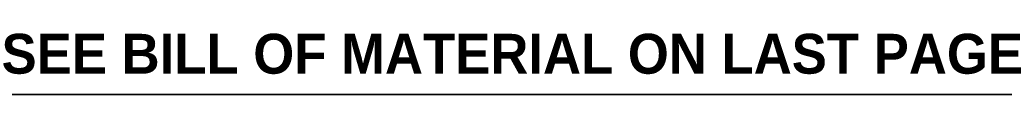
# Model space of a CAD drawing. Header units: inches. Extents: x 0 to 186, y -11 to 121.
# Tile 39 of 93: x 110.46 to 143.47, y 2.84 to 4.89. Entities that reach past the tile are written whole.
import ezdxf

# ---------------------------------------------------------------- set-up
doc = ezdxf.new("R2010")
doc.units = ezdxf.units.IN
doc.header["$LTSCALE"] = 11.141211
doc.header["$MEASUREMENT"] = 0
doc.layers.get('0').update_dxf_attribs({"lineweight": 25})
doc.layers.add('Sketch Geometry(ANSI)', color=7, linetype='Continuous', lineweight=25)
doc.layers.add('Symbols(ANSI)', color=7, linetype='Continuous', lineweight=25)
doc.styles.add('Current-ANSI', font='arial.ttf')
doc.styles.add('Dimension-ANSI', font='arialbd.ttf')

# ---------------------------------------------------------------- blocks, each defined once
blk = doc.blocks.new('Borders 1_EXM - B (Inch)')
at = {"layer": 'Sketch Geometry(ANSI)', "linetype": 'Continuous', "lineweight": 35}
blk.add_line((0.5625, 0.2545), (16.4375, 0.2545), dxfattribs=at)
at = {"layer": 'Symbols(ANSI)', "color": 7, "style": 'Current-ANSI'}
blk.add_attdef('FILENAME_AND_PATH_001', (6.2084, 10.718), '', height=0.09, dxfattribs=at)

msp = doc.modelspace()

# ---------------------------------------------------------------- block references
at = {"xscale": 11.14121115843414, "yscale": 11.14121115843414, "zscale": 11.14121115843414}
msp.add_blockref('Borders 1_EXM - B (Inch)', (0, 0), dxfattribs=at)

# ---------------------------------------------------------------- texts
at = {"layer": 'Symbols(ANSI)', "color": 7, "insert": (126.7299, 4.1959), "char_height": 1.336945, "width": 36.221846, "attachment_point": 5, "style": 'Dimension-ANSI'}
msp.add_mtext('\\fArial|b1|i0;SEE BILL OF MATERIAL ON LAST PAGE', dxfattribs=at)

doc.saveas('drawing.dxf')
